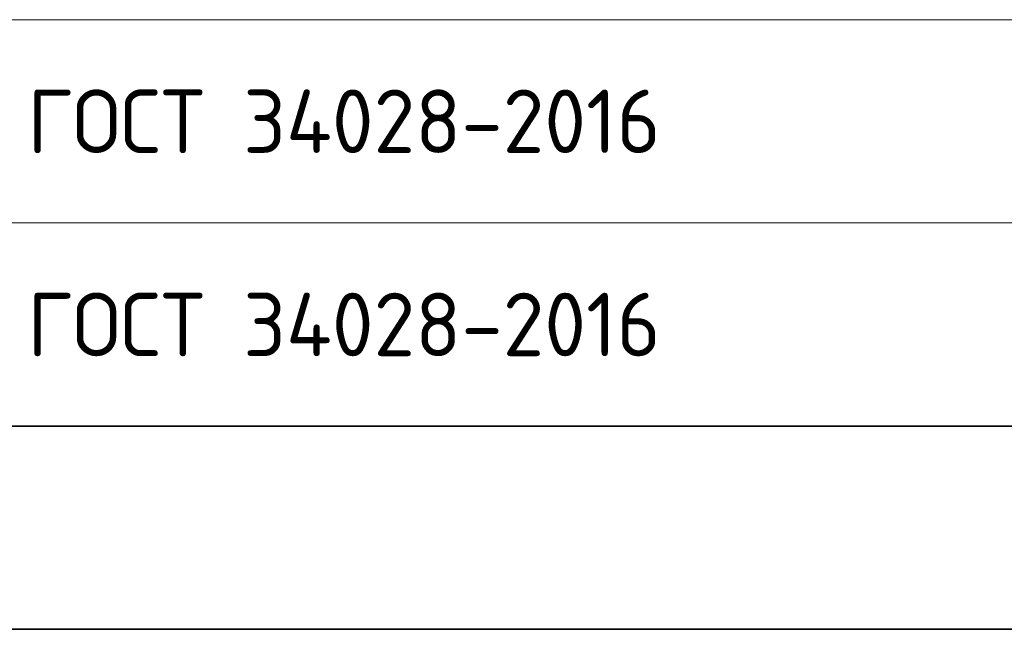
# Model space of a CAD drawing. Header units: metres. Extents: x -38 to 97, y -15 to 21.
# Tile 160 of 205: x 70.32 to 74.2, y 9.27 to 11.67. Entities that reach past the tile are written whole.
import ezdxf

# ---------------------------------------------------------------- set-up
doc = ezdxf.new("R2010")
doc.units = ezdxf.units.M
doc.styles.add('ISOCPEUR', font='txt')

msp = doc.modelspace()

# ---------------------------------------------------------------- linework, layer by layer
at = {"color": 7, "linetype": 'Continuous', "lineweight": 13, "transparency": 33554687}
for p, q in [((86.4198, 11.6717), (67.9198, 11.6717)), ((86.4198, 10.8717), (67.9198, 10.8717)), ((86.4198, 10.0717), (67.9198, 10.0717))]:
    msp.add_line(p, q, dxfattribs=at)
at = {"color": 7, "linetype": 'Continuous', "lineweight": 35, "transparency": 33554687}
for p, q in [((67.9198, 10.0717), (86.4198, 10.0717)), ((67.9198, 9.2717), (86.4198, 9.2717))]:
    msp.add_line(p, q, dxfattribs=at)

# ---------------------------------------------------------------- texts
at = {"color": 7, "linetype": 'Continuous', "lineweight": 35, "transparency": 33554687, "char_height": 0.25, "width": 2.743715, "attachment_point": 7, "style": 'ISOCPEUR'}
for insert in [(70.3506, 11.1467), (70.3506, 10.3467)]:
    msp.add_mtext('\\W0.96;ГОСТ 34028-2016', dxfattribs=dict(at, insert=insert))

doc.saveas('drawing.dxf')
